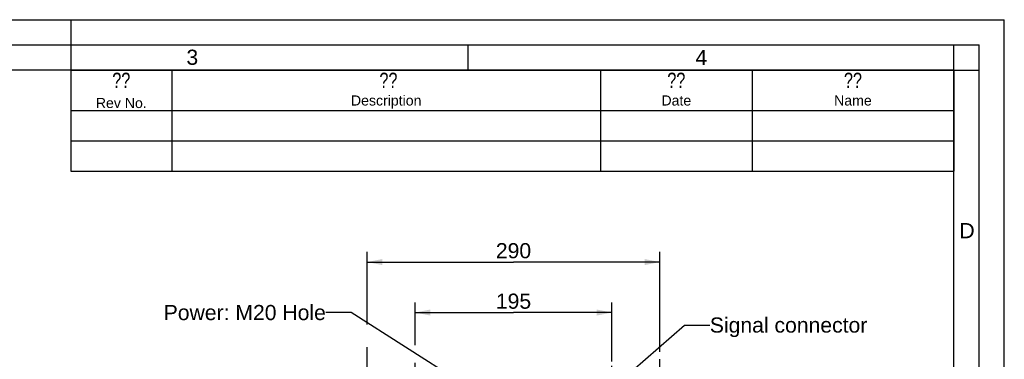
# Model space of a CAD drawing. Header units: millimetres. Extents: x 0 to 420, y 0 to 297.
# Tile 56 of 56: x 225 to 420, y 230 to 297. Entities that reach past the tile are written whole.
import ezdxf

# ---------------------------------------------------------------- set-up
doc = ezdxf.new("R2010")
doc.units = ezdxf.units.MM
doc.header["$LTSCALE"] = 23.1
doc.layers.get('0').update_dxf_attribs({"linetype": 'CONTINUOUS'})
doc.layers.add('DETAIL', color=7, linetype='CONTINUOUS')
doc.layers.add('DIMENSION', color=7, linetype='CONTINUOUS')
doc.styles.get("Standard").update_dxf_attribs({"font": 'arial.ttf'})
doc.styles.add('TEXTSTYLE_2', font='arial.ttf')
doc.styles.add('TEXTSTYLE_5', font='txt', dxfattribs={"width": 0.8})
doc.dimstyles.new('DIMSTYLE_11', dxfattribs={"dimtxt": 3, "dimasz": 3, "dimexe": 0.18, "dimexo": 0.0625, "dimgap": 0.09, "dimtad": 1, "dimdec": 3, "dimlfac": 5, "dimdsep": 46, "dimtxsty": 'STANDARD', "dimblk": '_FILLED', "dimblk1": '_FILLED', "dimblk2": '_FILLED', "dimcen": 0.09, "dimadec": 0, "dimazin": 0, "dimtp": 0.5, "dimtm": 0.5, "dimtfac": 1, "dimtdec": 3, "dimtofl": 0, "dimtmove": 0, "dimatfit": 3, "dimldrblk": '_FILLED', "dimfxl": 1, "dimtolj": 1, "dimarcsym": 0})
doc.dimstyles.get("Standard").update_dxf_attribs({"dimtxt": 3, "dimasz": 3, "dimexe": 0.18, "dimexo": 0.0625, "dimgap": 0.09, "dimtad": 1, "dimdec": 3, "dimdsep": 46, "dimtxsty": 'STANDARD', "dimblk": '_FILLED', "dimblk1": '_FILLED', "dimblk2": '_FILLED', "dimcen": 0.09, "dimadec": 0, "dimazin": 0, "dimtol": 1, "dimtp": 0.001, "dimtm": 0.001, "dimtfac": 1, "dimtdec": 3, "dimtofl": 0, "dimtmove": 0, "dimatfit": 3, "dimldrblk": '_FILLED', "dimfxl": 1, "dimtolj": 1, "dimarcsym": 0})

# ---------------------------------------------------------------- blocks, each defined once
blk = doc.blocks.new('_FILLED')
at = {"color": 0, "linetype": 'BYBLOCK'}
blk.add_solid([(0, 0), (-1, 0.2), (-1, -0.2)], dxfattribs=at)
blk = doc.blocks.new('*D19')
at = {"layer": 'DIMENSION', "color": 2, "linetype": 'CONTINUOUS'}
for p, q in [((293.73, 236.59), (293.73, 250.99)), ((351.73, 231.2), (351.73, 250.99)), ((293.73, 248.99), (322.73, 248.99)), ((351.73, 248.99), (322.73, 248.99)), ((293.73, 224.81), (293.73, 232.15)), ((351.73, 227.79), (351.73, 229.76)), ((351.73, 209.18), (351.73, 226.8)), ((293.73, 209.31), (293.73, 222.51))]:
    blk.add_line(p, q, dxfattribs=at)
at = {"layer": 'DIMENSION', "color": 2, "linetype": 'CONTINUOUS', "xscale": 3, "yscale": 3, "zscale": 3, "rotation": 180}
blk.add_blockref('_FILLED', (293.73, 248.99), dxfattribs=at)
at = {"layer": 'DIMENSION', "color": 2, "linetype": 'CONTINUOUS', "xscale": 3, "yscale": 3, "zscale": 3}
blk.add_blockref('_FILLED', (351.73, 248.99), dxfattribs=at)
at = {"layer": 'DIMENSION', "color": 2, "linetype": 'CONTINUOUS', "insert": (322.73, 252.74), "char_height": 3, "width": 6.9926, "attachment_point": 2, "line_spacing_factor": 0.9}
blk.add_mtext('290', dxfattribs=at)
blk = doc.blocks.new('*D22')
at = {"layer": 'DIMENSION', "color": 2, "linetype": 'CONTINUOUS'}
for p, q in [((303.23, 232.51), (303.23, 240.99)), ((342.23, 229.27), (342.23, 240.99)), ((303.23, 238.99), (322.73, 238.99)), ((342.23, 238.99), (322.73, 238.99)), ((303.23, 213.15), (303.23, 229.04)), ((342.23, 213.15), (342.23, 228.43))]:
    blk.add_line(p, q, dxfattribs=at)
at = {"layer": 'DIMENSION', "color": 2, "linetype": 'CONTINUOUS', "xscale": 3, "yscale": 3, "zscale": 3, "rotation": 180}
blk.add_blockref('_FILLED', (303.23, 238.99), dxfattribs=at)
at = {"layer": 'DIMENSION', "color": 2, "linetype": 'CONTINUOUS', "xscale": 3, "yscale": 3, "zscale": 3}
blk.add_blockref('_FILLED', (342.23, 238.99), dxfattribs=at)
at = {"layer": 'DIMENSION', "color": 2, "linetype": 'CONTINUOUS', "insert": (322.73, 242.74), "char_height": 3, "width": 6.9926, "attachment_point": 2, "line_spacing_factor": 0.9}
blk.add_mtext('195', dxfattribs=at)
blk = doc.blocks.new('*D26')
at = {"layer": 'DIMENSION', "color": 2, "linetype": 'CONTINUOUS'}
for p, q in [((293.73, 236.59), (293.73, 250.99)), ((351.73, 231.2), (351.73, 250.99)), ((293.73, 248.99), (322.73, 248.99)), ((351.73, 248.99), (322.73, 248.99)), ((293.73, 224.81), (293.73, 232.15)), ((351.73, 227.79), (351.73, 229.76)), ((351.73, 209.18), (351.73, 226.8)), ((293.73, 209.31), (293.73, 222.51))]:
    blk.add_line(p, q, dxfattribs=at)
at = {"layer": 'DIMENSION', "color": 2, "linetype": 'CONTINUOUS', "xscale": 3, "yscale": 3, "zscale": 3, "rotation": 180}
blk.add_blockref('_FILLED', (293.73, 248.99), dxfattribs=at)
at = {"layer": 'DIMENSION', "color": 2, "linetype": 'CONTINUOUS', "xscale": 3, "yscale": 3, "zscale": 3}
blk.add_blockref('_FILLED', (351.73, 248.99), dxfattribs=at)
at = {"layer": 'DIMENSION', "color": 2, "linetype": 'CONTINUOUS', "insert": (322.73, 252.74), "char_height": 3, "width": 6.9926, "attachment_point": 2, "line_spacing_factor": 0.9}
blk.add_mtext('290', dxfattribs=at)

msp = doc.modelspace()

# ---------------------------------------------------------------- linework, layer by layer
at = {"color": 2, "linetype": 'CONTINUOUS'}
for p, q in [((0, 297), (420, 297)), ((235, 297), (235, 287)), ((420, 0), (420, 297)), ((20, 292), (415, 292)), ((313.75, 287), (313.75, 292)), ((410.00692, 286.94178), (410.00692, 291.94178)), ((415, 5), (415, 292)), ((235.00001, 286.99996), (410.00001, 286.99996)), ((235.00001, 286.99996), (235.00001, 266.99996)), ((255.00001, 286.99996), (255.00001, 266.99996)), ((340.00001, 286.99996), (340.00001, 266.99996)), ((370.00001, 286.99996), (370.00001, 266.99996)), ((409.97544, 287.00525), (414.97544, 287.00525)), ((410.00001, 286.99996), (410.00001, 266.99996)), ((235.00001, 278.99996), (410.00001, 278.99996)), ((235.00001, 272.99996), (410.00001, 272.99996)), ((235.00001, 266.99996), (410.00001, 266.99996))]:
    msp.add_line(p, q, dxfattribs=at)
at = {"color": 7, "linetype": 'CONTINUOUS'}
for p, q in [((410, 287), (25, 287)), ((410, 10), (410, 287))]:
    msp.add_line(p, q, dxfattribs=at)

# ---------------------------------------------------------------- texts
at = {"color": 2, "linetype": 'CONTINUOUS', "char_height": 3, "attachment_point": 1, "line_spacing_factor": 0.9, "style": 'TEXTSTYLE_2'}
for s, insert, width in [('3', (257.90505, 291.06037), 2.330855), ('4', (358.78169, 291.00448), 2.330855), ('D', (411.10333, 256.7095), 3.0223048)]:
    msp.add_mtext(s, dxfattribs=dict(at, insert=insert, width=width))
at = {"layer": 'DETAIL', "color": 2, "linetype": 'CONTINUOUS', "attachment_point": 2, "line_spacing_factor": 0.9}
for s, insert, char_height, width, style in [('??', (245.00001, 286.49996), 3, 4.8, 'TEXTSTYLE_5'), (' ??', (297.50001, 286.49996), 3, 7.2, 'TEXTSTYLE_5'), ('?? ', (355.00001, 286.49996), 3, 7.2, 'TEXTSTYLE_5'), ('?? ', (390.00001, 286.49996), 3, 7.2, 'TEXTSTYLE_5'), ('Rev No.', (245.00001, 281.49996), 2, 10.0817844, 'TEXTSTYLE_2'), ('Description', (297.50001, 281.99996), 2, 13.9628253, 'TEXTSTYLE_2'), ('Date', (355.00001, 281.99996), 2, 5.8959108, 'TEXTSTYLE_2'), ('Name', (390.00001, 281.99996), 2, 7.4423792, 'TEXTSTYLE_2')]:
    msp.add_mtext(s, dxfattribs=dict(at, insert=insert, char_height=char_height, width=width, style=style))
at = {"layer": 'DETAIL', "color": 2, "linetype": 'CONTINUOUS', "char_height": 3, "line_spacing_factor": 0.9}
for s, insert, width, attachment_point in [('Power: M20 Hole', (285.54349, 240.48905), 32.0966543, 3), ('Signal connector', (361.63679, 238.01163), 31.2379182, 1)]:
    msp.add_mtext(s, dxfattribs=dict(at, insert=insert, width=width, attachment_point=attachment_point))

# ---------------------------------------------------------------- dimensions: what is measured, and where the dimension line sits
at = {"layer": 'DIMENSION', "color": 2, "linetype": 'CONTINUOUS'}
for picture in ['*D19', '*D26']:
    dim = msp.add_linear_dim(base=(351.73009, 248.98905), p1=(293.73009, 209.31382), p2=(351.73009, 209.18315), dimstyle='DIMSTYLE_11', dxfattribs=at)
    dim.commit()
    dim.dimension.update_dxf_attribs({"geometry": picture, "text_midpoint": (319.23381, 251.23905), "dimtype": 160})
dim = msp.add_linear_dim(base=(303.23009, 238.98905), p1=(342.23009, 213.14539), p2=(303.23009, 213.14539), angle=180, dimstyle='DIMSTYLE_11', dxfattribs=at)
dim.commit()
dim.dimension.update_dxf_attribs({"geometry": '*D22', "text_midpoint": (319.23381, 241.23905), "dimtype": 160})

# ---------------------------------------------------------------- leaders
at = {"layer": 'DETAIL', "color": 2, "linetype": 'CONTINUOUS'}
for points in [[(326.5134, 216.09784), (290.54349, 238.98905), (285.54349, 238.98905)], [(333.47005, 216.41409), (356.63679, 236.51163), (361.63679, 236.51163)]]:
    msp.add_leader(points, dimstyle='STANDARD', override={"dimtad": 0, "dimldrblk": 'DOT'}, dxfattribs=at)

doc.saveas('drawing.dxf')
